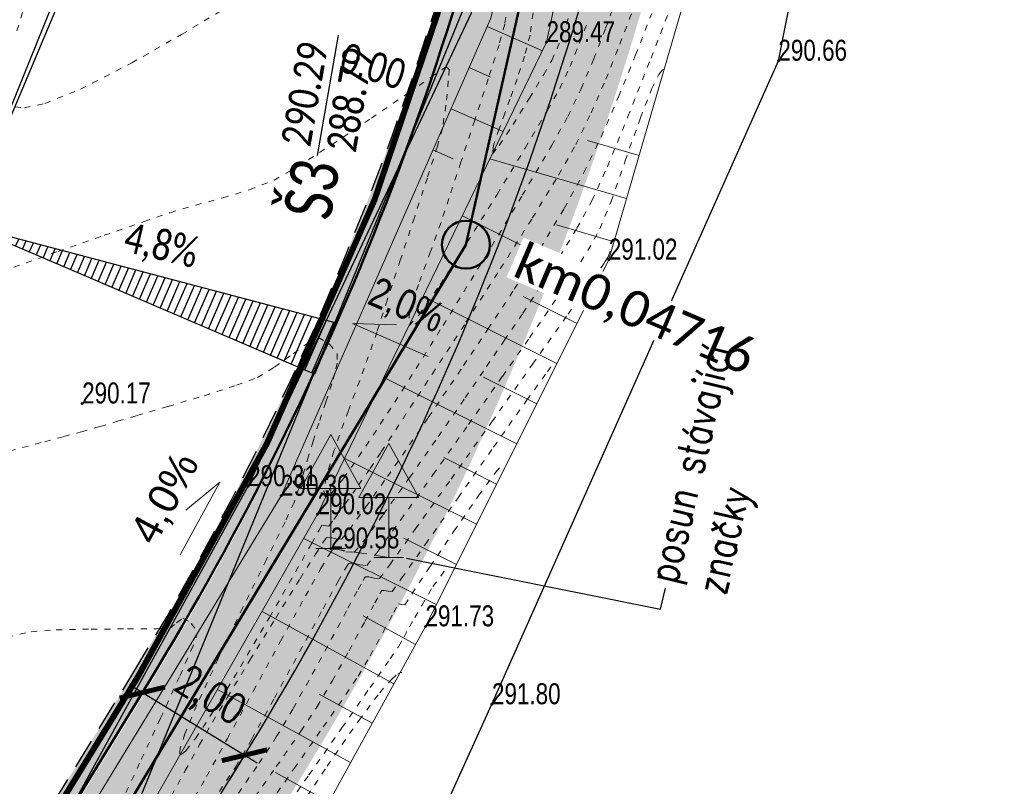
# Model space of a CAD drawing. Header units: feet. Extents: x -783217 to -782936, y -1044805 to -1043930.
# Tile 55 of 81: x -783008 to -782992, y -1044396 to -1044383. Entities that reach past the tile are written whole.
import ezdxf
from ezdxf import colors
from ezdxf.entities.mleader import LeaderData, LeaderLine
from ezdxf.math import Vec2, Vec3

# ---------------------------------------------------------------- set-up
doc = ezdxf.new("R2010")
doc.units = ezdxf.units.FT
doc.header["$MEASUREMENT"] = 0
for name, pattern in [('ACAD_ISO07W100', [3, 0, -3]), ('V1a', [1, 1, 0]), ('ČÁRKOVANÁ', [0.75, 0.5, -0.25])]:
    doc.linetypes.add(name, pattern=pattern)
doc.layers.get('Defpoints').update_dxf_attribs({"lineweight": 9})
for name, color, linetype, lineweight in [('_DZ vodorovné', 5, 'Continuous', 15), ('BOURÁNÍ', 1, 'Continuous', 50), ('Dopravní zařízen', 7, 'Continuous', 13), ('K_silniční obrubník', 1, 'Continuous', 50), ('K_záhon. obr.', 202, 'Continuous', 30), ('KAN-návrh', 16, 'KANVBRDO', 50), ('KAN-popis', 14, 'Continuous', 30), ('KAN-UV', 16, 'Continuous', 30), ('KN_hranice pozemků', 140, 'Continuous', 30), ('popis kan', 1, 'Continuous', 25), ('Vrstevnice', 250, 'ACAD_ISO07W100', 15), ('Vrstva 51', 7, 'Continuous', 0), ('Z_svahování', 36, 'Continuous', 9), ('Z_VÝŠKY', 7, 'Continuous', 9), ('Z_VÝŠKY NETISK', 252, 'Continuous', 9), ('ŠRAFY', 9, 'Continuous', 9)]:
    doc.layers.add(name, color=color, linetype=linetype, lineweight=lineweight)
doc.layers.add('A-sklony', color=7, linetype='Continuous', true_color=0xfa052e)
for name, color, linetype in [('A_kóty směrová', 1, 'Continuous'), ('A_výšky a sklony', 1, 'Continuous'), ('K-HRANA KOMUNIKACE', 1, 'Continuous'), ('nové sklony', 1, 'Continuous'), ('S-Popis', 1, 'Continuous'), ('Z_hrany ploch', 7, 'Continuous'), ('Z_oploceni', 3, 'PLOTDRTL')]:
    doc.layers.add(name, color=color, linetype=linetype)
doc.layers.add('SRF_CHODNÍKY', color=7, linetype='Continuous', lineweight=25, true_color=0xf5f089)
doc.layers.add('šrafy zeleň', color=7, linetype='Continuous', lineweight=13, true_color=0xdaf1b1)
doc.styles.add('calibri', font='calibri.ttf')
doc.styles.add('Legend', font='calibri.ttf')
doc.styles.add('ROMANS', font='romans.shx', dxfattribs={"width": 0.8})
doc.styles.add('Style-cs_Working', font='cs_Working.shx')
doc.styles.add('znacky', font='arial.ttf')
doc.linetypes.add('KANVBRDO', pattern='A,7,-6.5,[6,civil.shx,S=1,R=0,X=0,Y=0],-6.5', length=20)
doc.linetypes.add('PLOTDRTL', pattern='A,5,[95,civil.shx,S=1,R=0,X=0,Y=0],5', length=10)
doc.dimstyles.new('situ 250', dxfattribs={"dimscale": 0.25, "dimtxt": 2, "dimasz": 2.2, "dimexe": 2, "dimexo": 2, "dimgap": 0.8, "dimtad": 1, "dimrnd": 0.05, "dimzin": 3, "dimtxsty": 'ROMANS', "dimblk": 'ARCHTICK', "dimcen": 0.09, "dimdle": 1, "dimadec": 1, "dimazin": 3, "dimtfac": 1, "dimtofl": 0, "dimtmove": 0, "dimatfit": 2, "dimldrblk": 'TerminatorOpen_0.5', "dimfxl": 4, "dimfxlon": 1, "dimfrac": 2, "dimtzin": 3, "dimarcsym": 0})

# ---------------------------------------------------------------- blocks, each defined once
blk = doc.blocks.new('5.270')
at = {"layer": 'Dopravní zařízen', "linetype": 'Continuous'}
for p, q in [((0, 3.8), (-1, 2)), ((0, 3.8), (1, 2)), ((1, 2), (-1, 2)), ((0, 2), (0, 0)), ((-0.5, 0), (0.5, 0))]:
    blk.add_line(p, q, dxfattribs=at)
blk = doc.blocks.new('DZ POSUN')
at = {"layer": 'BOURÁNÍ', "color": 1, "linetype": 'Continuous', "lineweight": 15}
for p, q in [((0, 1.9), (-0.5, 1)), ((0, 1.9), (0.5, 1)), ((0.5, 1), (-0.5, 1)), ((0, 1), (0, 0)), ((-0.25, 0), (0.25, 0))]:
    blk.add_line(p, q, dxfattribs=at)
blk = doc.blocks.new('_ArchTick')
at = {"color": 0, "linetype": 'ByBlock', "const_width": 0.15}
blk.add_lwpolyline([(-0.5, -0.5), (0.5, 0.5)], dxfattribs=at)
blk = doc.blocks.new('*D89')
at = {"layer": 'A_kóty směrová', "color": 0, "linetype": 'Continuous', "lineweight": -2, "ltscale": 0.5, "transparency": 16777216}
for p, q in [((-783004.418, -1044395.592), (-783006.55, -1044394.285)), ((-783006.337, -1044394.416), (-783006.598, -1044394.842)), ((-783004.631, -1044395.461), (-783004.893, -1044395.887))]:
    blk.add_line(p, q, dxfattribs=at)
at = {"layer": 'Defpoints', "color": 0, "linetype": 'Continuous', "ltscale": 0.5, "transparency": 16777216}
for p in [(-783006.239, -1044394.256), (-783006.337, -1044394.416), (-783004.533, -1044395.301)]:
    blk.add_point(p, dxfattribs=at)
at = {"layer": 'A_kóty směrová', "color": 0, "linetype": 'Continuous', "lineweight": -2, "ltscale": 0.5, "transparency": 16777216, "xscale": 0.55, "yscale": 0.55, "zscale": 0.55}
for p, rotation in [((-783006.337, -1044394.416), 148.497249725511), ((-783004.631, -1044395.461), 328.4972497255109)]:
    blk.add_blockref('_ArchTick', p, dxfattribs=dict(at, rotation=rotation))
at = {"layer": 'A_kóty směrová', "color": 0, "linetype": 'Continuous', "ltscale": 0.5, "transparency": 16777216, "insert": (-783005.224, -1044394.514), "char_height": 0.5, "attachment_point": 5, "rotation": 328.4972, "style": 'ROMANS'}
blk.add_mtext('2,00', dxfattribs=at)
blk = doc.blocks.new('TerminatorOpen_0.5')
at = {"color": 0, "linetype": 'ByBlock', "lineweight": -2}
for q in [(-1, 0.25), (-1, 0), (-1, -0.25)]:
    blk.add_line((0, 0), q, dxfattribs=at)
blk = doc.blocks.new('SKLON CH')
at = {"layer": 'A_výšky a sklony', "lineweight": 15, "ltscale": 0.1}
blk.add_lwpolyline([(0.437, -0.148), (-0.872, 0.295), (-0.135, 0.336)], dxfattribs=at)
at = {"layer": 'A_výšky a sklony', "style": 'znacky', "width": 0.8}
blk.add_text('2,0%%%', height=0.5, rotation=341.7285, dxfattribs=at).set_placement((-0.674, 0.649))

msp = doc.modelspace()

# ---------------------------------------------------------------- hatches: boundary and pattern name
at = {"layer": 'A-sklony'}
h = msp.add_hatch(dxfattribs=at)
h.set_pattern_fill('ANSI31', angle=381.4707)
h.set_pattern_definition([(66.470710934, (-677849.95113, 253441.13038), (-0.114607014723, 0.049902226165), [])])
h.paths.add_polyline_path([(-783003.463, -1044389.099), (-783009.286, -1044386.611), (-783003.102, -1044388.245), (-783003.463, -1044389.099)])
at = {"layer": 'SRF_CHODNÍKY', "linetype": 'Continuous', "ltscale": 0.5}
h = msp.add_hatch(color=256, dxfattribs=at)
h.dxf.hatch_style = 1
edge = h.paths.add_edge_path()
edge.add_line((-782994.638, -1044333.792), (-782995.834, -1044333.467))
edge.add_line((-782995.834, -1044333.467), (-782996.18, -1044334.75))
edge.add_line((-782996.18, -1044334.75), (-782996.866, -1044359.035))
edge.add_arc((-783061.221, -1044357.27), 64.379, 355.22438, 358.42907, ccw=False)
edge.add_line((-782997.066, -1044362.63), (-782996.671, -1044362.674))
edge.add_line((-782996.671, -1044362.674), (-782996.724, -1044363.171))
edge.add_line((-782996.724, -1044363.171), (-782995.134, -1044363.349))
edge.add_arc((-783054.986, -1044357.465), 60.14, 354.3847, 358.45265)
edge.add_line((-782994.867, -1044359.089), (-782994.482, -1044340.79))
edge.add_line((-782994.482, -1044340.79), (-782994.638, -1044333.792))
edge = h.paths.add_edge_path()
edge.add_line((-783014.006, -1044410.828), (-783015.484, -1044409.412))
edge.add_line((-783015.484, -1044409.412), (-783025.648, -1044425.995))
edge.add_arc((-782940.386, -1044478.249), 100, 148.49725, 156.66307)
edge.add_line((-783032.205, -1044438.636), (-783038.144, -1044452.401))
edge.add_arc((-782946.325, -1044492.015), 100, 156.66307, 159.96971)
edge.add_line((-783040.276, -1044457.763), (-783040.688, -1044458.892))
edge.add_line((-783040.688, -1044458.892), (-783038.817, -1044459.598))
edge.add_line((-783038.817, -1044459.598), (-783038.397, -1044458.448))
edge.add_arc((-782946.325, -1044492.015), 98, 156.66307, 159.96971, ccw=False)
edge.add_line((-783036.308, -1044453.194), (-783030.369, -1044439.428))
edge.add_arc((-782940.386, -1044478.249), 98, 148.49725, 156.66307, ccw=False)
edge.add_line((-783023.943, -1044427.041), (-783014.006, -1044410.828))
edge = h.paths.add_edge_path()
edge.add_arc((-783048.907, -1044368.26), 50, 328.4972, 348.9765)
edge.add_line((-782999.83, -1044377.821), (-782998.203, -1044369.536))
edge.add_line((-782998.203, -1044369.536), (-782997.811, -1044369.612))
edge.add_line((-782997.811, -1044369.612), (-782997.715, -1044369.121))
edge.add_line((-782997.715, -1044369.121), (-782996.156, -1044369.425))
edge.add_line((-782996.156, -1044369.425), (-782997.866, -1044378.203))
edge.add_arc((-783048.907, -1044368.26), 52, 328.4972, 348.9765, ccw=False)
edge.add_line((-783004.571, -1044395.433), (-783014.006, -1044410.828))
edge.add_line((-783014.006, -1044410.828), (-783015.484, -1044409.412))
edge.add_line((-783015.484, -1044409.412), (-783006.276, -1044394.387))
at = {"layer": 'ŠRAFY', "linetype": 'Continuous', "ltscale": 0.5}
h = msp.add_hatch(color=256, dxfattribs=at)
h.dxf.hatch_style = 1
h.paths.add_polyline_path([(-782996.18, -1044334.75), (-782996.48, -1044334.742), (-782997.003, -1044354.236), (-782996.703, -1044354.241)])
h.paths.add_polyline_path([(-782996.829, -1044358.903), (-782996.703, -1044354.241), (-782997.003, -1044354.236), (-782997.129, -1044358.895, -0.04141), (-782998.028, -1044367.064), (-783000.086, -1044377.632, -0.0224), (-783001.132, -1044381.958), (-783000.872, -1044382.139, 0.022906), (-782999.792, -1044377.689), (-782997.733, -1044367.122, 0.04141)])
h.paths.add_polyline_path([(-783006.239, -1044394.256, 0.066553), (-783000.872, -1044382.139), (-783001.132, -1044381.958, -0.067062), (-783006.494, -1044394.099), (-783020.973, -1044417.724), (-783020.718, -1044417.881)])
h.paths.add_polyline_path([(-783025.61, -1044425.864), (-783020.718, -1044417.881), (-783020.973, -1044417.724), (-783025.866, -1044425.707, 0.035645), (-783032.443, -1044438.385), (-783038.382, -1044452.151, 0.014429), (-783040.52, -1044457.529), (-783040.931, -1044458.654), (-783040.65, -1044458.76), (-783040.239, -1044457.632, -0.014429), (-783038.107, -1044452.27), (-783032.168, -1044438.504, -0.035645)])
h.paths.add_polyline_path([(-783047.677, -1044478.144, -0.006821), (-783046.778, -1044475.568), (-783040.65, -1044458.76), (-783040.931, -1044458.654), (-783047.06, -1044475.465, 0.006821), (-783047.962, -1044478.049), (-783055.482, -1044500.567, 0.080752), (-783055.6, -1044501.295), (-783055.6, -1044501.62), (-783055.3, -1044501.62), (-783055.3, -1044501.295, -0.080752), (-783055.197, -1044500.662)])
at = {"layer": 'šrafy zeleň', "linetype": 'Continuous', "ltscale": 0.5}
h = msp.add_hatch(color=256, dxfattribs=at)
h.dxf.hatch_style = 1
edge = h.paths.add_edge_path()
edge.add_line((-782996.847, -1044378.263), (-782994.789, -1044367.695))
edge.add_arc((-783046.811, -1044357.561), 53, 348.9765, 358.4659)
edge.add_line((-782993.83, -1044358.98), (-782993.713, -1044352.874))
edge.add_line((-782993.713, -1044352.874), (-782993.86, -1044345.26))
edge.add_line((-782993.86, -1044345.26), (-782993.9, -1044339.61))
edge.add_line((-782993.9, -1044339.61), (-782994.02, -1044336.05))
edge.add_line((-782994.02, -1044336.05), (-782993.72, -1044335.88))
edge.add_line((-782993.72, -1044335.88), (-782994.27, -1044334.19))
edge.add_line((-782994.27, -1044334.19), (-782994.35, -1044333.87))
edge.add_line((-782994.35, -1044333.87), (-782994.182, -1044340.783))
edge.add_line((-782994.182, -1044340.783), (-782994.482, -1044340.79))
edge.add_line((-782994.482, -1044340.79), (-782994.829, -1044358.957))
edge.add_arc((-783046.811, -1044357.561), 52, 348.9765, 358.4617, ccw=False)
edge.add_line((-782995.77, -1044367.504), (-782997.829, -1044378.072))
edge.add_arc((-783048.869, -1044368.129), 52, 328.4972, 348.9765, ccw=False)
edge.add_line((-783004.533, -1044395.301), (-783016.689, -1044415.136))
edge.add_line((-783016.689, -1044415.136), (-783015.838, -1044415.661))
edge.add_line((-783015.838, -1044415.661), (-783003.681, -1044395.824))
edge.add_arc((-783048.869, -1044368.129), 53, 328.4972, 348.9765)
edge = h.paths.add_edge_path()
edge.add_line((-783015.838, -1044415.661), (-783016.689, -1044415.136))
edge.add_line((-783016.689, -1044415.136), (-783023.905, -1044426.909))
edge.add_arc((-782940.349, -1044478.118), 98, 148.49725, 156.66307)
edge.add_line((-783030.331, -1044439.296), (-783036.27, -1044453.062))
edge.add_arc((-782946.287, -1044491.883), 98, 156.66307, 159.96971)
edge.add_line((-783038.36, -1044458.317), (-783039.449, -1044461.304))
edge.add_line((-783039.449, -1044461.304), (-783038.501, -1044461.625))
edge.add_line((-783038.501, -1044461.625), (-783037.42, -1044458.659))
edge.add_arc((-782946.287, -1044491.883), 97, 156.66307, 159.96971, ccw=False)
edge.add_line((-783035.352, -1044453.458), (-783029.413, -1044439.693))
edge.add_arc((-782940.349, -1044478.118), 97, 148.49725, 156.66307, ccw=False)
edge.add_line((-783023.052, -1044427.432), (-783015.838, -1044415.661))
edge = h.paths.add_edge_path()
edge.add_line((-783052.76, -1044499.679), (-783051.812, -1044499.996))
edge.add_line((-783051.812, -1044499.996), (-783044.832, -1044479.094))
edge.add_arc((-782952.827, -1044509.82), 97, 159.96971, 161.53299, ccw=False)
edge.add_line((-783043.959, -1044476.596), (-783038.501, -1044461.625))
edge.add_line((-783038.501, -1044461.625), (-783039.449, -1044461.304))
edge.add_line((-783039.449, -1044461.304), (-783044.899, -1044476.253))
edge.add_arc((-782952.827, -1044509.82), 98, 159.96971, 161.53299)
edge.add_line((-783045.78, -1044478.778), (-783052.76, -1044499.679))

# ---------------------------------------------------------------- linework, layer by layer
at = {"layer": '_DZ vodorovné', "linetype": 'V1a', "const_width": 0.1}
msp.add_lwpolyline([(-783055.387, -1044500.598), (-783047.867, -1044478.081, -0.006821), (-783046.966, -1044475.5), (-783040.427, -1044457.563, -0.014429), (-783038.29, -1044452.191), (-783032.351, -1044438.425, -0.035645), (-783025.781, -1044425.759), (-783006.409, -1044394.151, 0.089596), (-782999.988, -1044377.651), (-782997.929, -1044367.083, 0.04141), (-782997.029, -1044358.898), (-782996.38, -1044334.745)], format="xyb", dxfattribs=at)
at = {"layer": 'A-sklony', "color": 7}
msp.add_lwpolyline([(-783003.463, -1044389.099), (-783009.286, -1044386.611), (-783003.102, -1044388.245), (-783003.463, -1044389.099)], close=True, dxfattribs=at)
at = {"layer": 'BOURÁNÍ', "color": 1, "linetype": 'ČÁRKOVANÁ', "lineweight": 13, "ltscale": 0.5}
msp.add_lwpolyline([(-783002.22, -1044392.159), (-783003.19, -1044392.01)], dxfattribs=at)
at = {"layer": 'K-HRANA KOMUNIKACE', "linetype": 'ČÁRKOVANÁ'}
msp.add_lwpolyline([(-783055.6, -1044501.62), (-783055.6, -1044501.295, -0.080752), (-783055.482, -1044500.567), (-783047.962, -1044478.049, -0.006821), (-783047.06, -1044475.465), (-783040.52, -1044457.529, -0.014429), (-783038.382, -1044452.151), (-783032.443, -1044438.385, -0.035645), (-783025.866, -1044425.707), (-783006.494, -1044394.099, 0.089596), (-783000.086, -1044377.632), (-782998.028, -1044367.064, 0.04141), (-782997.129, -1044358.895), (-782996.48, -1044334.742)], format="xyb", dxfattribs=at)
at = {"layer": 'K_silniční obrubník', "linetype": 'Continuous', "ltscale": 0.5}
msp.add_lwpolyline([(-783055.3, -1044501.62), (-783055.3, -1044501.295, -0.080752), (-783055.197, -1044500.662), (-783047.677, -1044478.144, -0.006821), (-783046.778, -1044475.568), (-783040.239, -1044457.632, -0.014429), (-783038.107, -1044452.27), (-783032.168, -1044438.504, -0.035645), (-783025.61, -1044425.864), (-783006.239, -1044394.256, 0.089596), (-782999.792, -1044377.689), (-782997.733, -1044367.122, 0.04141), (-782996.829, -1044358.903), (-782996.18, -1044334.75)], format="xyb", dxfattribs=at)
at = {"layer": 'K_záhon. obr.'}
msp.add_lwpolyline([(-783053.225, -1044502.21), (-783053.283, -1044501.499, -0.101372), (-783053.235, -1044501.101), (-783045.78, -1044478.778, -0.006821), (-783044.899, -1044476.253), (-783038.36, -1044458.317, -0.014429), (-783036.27, -1044453.062), (-783030.331, -1044439.296, -0.035645), (-783023.905, -1044426.909), (-783004.533, -1044395.301, 0.089596), (-782997.829, -1044378.072), (-782995.77, -1044367.504, 0.04141), (-782994.829, -1044358.957), (-782994.482, -1044340.79)], format="xyb", dxfattribs=at)
at = {"layer": 'KAN-návrh', "ltscale": 0.2}
msp.add_lwpolyline([(-783053.883, -1044500.802), (-783037.561, -1044453.541), (-783026.77, -1044429.749), (-783000.935, -1044386.94), (-782995.835, -1044364.333), (-782995.477, -1044340.351)], dxfattribs=at)
at = {"layer": 'KAN-UV', "lineweight": 50, "ltscale": 0.15}
msp.add_circle((-783000.935, -1044386.94), 0.4, dxfattribs=at)
at = {"layer": 'KN_hranice pozemků', "linetype": 'Continuous'}
msp.add_line((-783005.21, -1044376.91), (-783011.27, -1044391.29), dxfattribs=at)
at = {"layer": 'nové sklony', "lineweight": 15, "ltscale": 0.1}
msp.add_lwpolyline([(-783005.706, -1044392.116), (-783005.041, -1044390.905), (-783005.612, -1044391.373)], dxfattribs=at)
at = {"layer": 'S-Popis'}
msp.add_lwpolyline([(-783003.414, -1044385.451), (-783003.061, -1044383.445)], dxfattribs=at)
at = {"layer": 'Vrstevnice', "ltscale": 0.04}
for points, elevation in [([(-783008.136, -1044382.436), (-783008.433, -1044383.387)], 289.8), ([(-783008.482, -1044387.314), (-783007.743, -1044387.054), (-783006.972, -1044386.784), (-783006.304, -1044386.553), (-783005.872, -1044386.406), (-783005.446, -1044386.28), (-783004.993, -1044386.158), (-783004.545, -1044386.024), (-783004.136, -1044385.863), (-783003.748, -1044385.64), (-783003.168, -1044385.267), (-783002.513, -1044384.828), (-783001.899, -1044384.41), (-783001.518, -1044384.146), (-783001.334, -1044384.019), (-783001.274, -1044383.978), (-783001.266, -1044383.973), (-783001.26, -1044383.977), (-783001.232, -1044384.001), (-783001.214, -1044384.018), (-783001.229, -1044384.208), (-783001.269, -1044384.613), (-783001.328, -1044384.999), (-783001.412, -1044385.295), (-783001.579, -1044385.822), (-783001.796, -1044386.487), (-783002.03, -1044387.2), (-783002.249, -1044387.866), (-783002.419, -1044388.394), (-783002.631, -1044389), (-783002.896, -1044389.707), (-783003.14, -1044390.387), (-783003.27, -1044390.825), (-783003.306, -1044391.049), (-783003.292, -1044391.134), (-783003.271, -1044391.153), (-783003.249, -1044391.15), (-783003.172, -1044391.082), (-783002.979, -1044390.841), (-783002.605, -1044390.305), (-783002.001, -1044389.379), (-783001.315, -1044388.288), (-783000.621, -1044387.158), (-782999.994, -1044386.116), (-782999.507, -1044385.288), (-782999.234, -1044384.801), (-782999.013, -1044384.338), (-782998.803, -1044383.841), (-782998.603, -1044383.328), (-782998.415, -1044382.819)], 290), ([(-783005.464, -1044396.166), (-783005.264, -1044395.816), (-783004.916, -1044395.183), (-783004.482, -1044394.389), (-783004.027, -1044393.555), (-783003.613, -1044392.803), (-783003.354, -1044392.342), (-783003.224, -1044392.12), (-783003.174, -1044392.045), (-783003.163, -1044392.033), (-783003.134, -1044392.024), (-783003.064, -1044392.03), (-783002.942, -1044392.064), (-783002.799, -1044392.074), (-783002.644, -1044391.89), (-783002.314, -1044391.441), (-783001.875, -1044390.827), (-783001.397, -1044390.145), (-783000.946, -1044389.495), (-783000.591, -1044388.975), (-783000.295, -1044388.539), (-782999.985, -1044388.082), (-782999.672, -1044387.612), (-782999.368, -1044387.138), (-782999.084, -1044386.666), (-782998.832, -1044386.206), (-782998.575, -1044385.64), (-782998.231, -1044384.803), (-782997.846, -1044383.825), (-782997.464, -1044382.837)], 290.6), ([(-783000.238, -1044382.925), (-783000.288, -1044383.26), (-783000.383, -1044383.604), (-783000.562, -1044384.174), (-783000.787, -1044384.862), (-783001.019, -1044385.562), (-783001.22, -1044386.167), (-783001.351, -1044386.57), (-783001.524, -1044387.055), (-783001.729, -1044387.606), (-783001.878, -1044388.069), (-783001.882, -1044388.288), (-783001.714, -1044388.112), (-783001.367, -1044387.61), (-783000.912, -1044386.9), (-783000.415, -1044386.1), (-782999.946, -1044385.327), (-782999.575, -1044384.699), (-782999.369, -1044384.333), (-782999.198, -1044383.969), (-782999.037, -1044383.575), (-782998.887, -1044383.177)], 289.8), ([(-783008.547, -1044390.382), (-783007.964, -1044390.228), (-783007.646, -1044390.143), (-783007.35, -1044390.061), (-783007.041, -1044389.973), (-783006.746, -1044389.886), (-783006.43, -1044389.793), (-783005.903, -1044389.64), (-783005.303, -1044389.46), (-783004.762, -1044389.287), (-783004.416, -1044389.158), (-783004.128, -1044388.984), (-783003.818, -1044388.76), (-783003.552, -1044388.566), (-783003.398, -1044388.487), (-783003.215, -1044388.595), (-783003.085, -1044388.759), (-783003.084, -1044388.917), (-783003.123, -1044389.086), (-783003.174, -1044389.26), (-783003.275, -1044389.57), (-783003.39, -1044389.921), (-783003.486, -1044390.218), (-783003.561, -1044390.468), (-783003.638, -1044390.732), (-783003.717, -1044390.995), (-783003.802, -1044391.241), (-783003.954, -1044391.566), (-783004.263, -1044392.192), (-783004.658, -1044392.994), (-783005.069, -1044393.845), (-783005.426, -1044394.621), (-783005.626, -1044395.102), (-783005.703, -1044395.341), (-783005.711, -1044395.426), (-783005.7, -1044395.443), (-783005.679, -1044395.442), (-783005.61, -1044395.385), (-783005.45, -1044395.181), (-783005.151, -1044394.731), (-783004.695, -1044393.983), (-783004.213, -1044393.16), (-783003.779, -1044392.4), (-783003.513, -1044391.931), (-783003.387, -1044391.706), (-783003.345, -1044391.633), (-783003.339, -1044391.623), (-783003.334, -1044391.623), (-783003.311, -1044391.625), (-783003.264, -1044391.633), (-783003.221, -1044391.637), (-783003.138, -1044391.527), (-783002.951, -1044391.268), (-783002.727, -1044390.953), (-783002.535, -1044390.675), (-783002.35, -1044390.397), (-783001.985, -1044389.844), (-783001.495, -1044389.097), (-783000.935, -1044388.236), (-783000.361, -1044387.343), (-782999.827, -1044386.497), (-782999.388, -1044385.779), (-782999.1, -1044385.27), (-782998.846, -1044384.742), (-782998.601, -1044384.179), (-782998.366, -1044383.594), (-782998.142, -1044383.005)], 290.2), ([(-783008.461, -1044384.639), (-783008.303, -1044384.655), (-783007.962, -1044384.582), (-783007.367, -1044384.343), (-783006.513, -1044383.906), (-783005.681, -1044383.431), (-783005.032, -1044383.042)], 289.8), ([(-783005.851, -1044396.14), (-783005.62, -1044395.718), (-783005.379, -1044395.284), (-783005.164, -1044394.907), (-783004.916, -1044394.493), (-783004.54, -1044393.873), (-783004.11, -1044393.172), (-783003.704, -1044392.515), (-783003.446, -1044392.104), (-783003.316, -1044391.904), (-783003.27, -1044391.837), (-783003.261, -1044391.827), (-783003.244, -1044391.823), (-783003.195, -1044391.827), (-783003.105, -1044391.848), (-783003.01, -1044391.856), (-783002.883, -1044391.698), (-783002.605, -1044391.317), (-783002.246, -1044390.811), (-783001.875, -1044390.281), (-783001.563, -1044389.825), (-783001.318, -1044389.464), (-783000.975, -1044388.958), (-783000.567, -1044388.351), (-783000.129, -1044387.684), (-782999.694, -1044386.998), (-782999.295, -1044386.335), (-782998.966, -1044385.738), (-782998.678, -1044385.14), (-782998.388, -1044384.473), (-782998.103, -1044383.774), (-782997.835, -1044383.081)], 290.4), ([(-782999.815, -1044383.073), (-782999.865, -1044383.442), (-782999.957, -1044383.791), (-783000.081, -1044384.17), (-783000.202, -1044384.512), (-783000.284, -1044384.746), (-783000.379, -1044385.009), (-783000.476, -1044385.283), (-783000.493, -1044385.423), (-783000.379, -1044385.287), (-783000.149, -1044384.936), (-782999.876, -1044384.497), (-782999.636, -1044384.098), (-782999.503, -1044383.864), (-782999.414, -1044383.67), (-782999.332, -1044383.461), (-782999.259, -1044383.259), (-782999.19, -1044383.049)], 289.6), ([(-783005.05, -1044396.068), (-783004.782, -1044395.66), (-783004.51, -1044395.193), (-783004.131, -1044394.507), (-783003.711, -1044393.737), (-783003.32, -1044393.016), (-783003.071, -1044392.565), (-783002.945, -1044392.345), (-783002.898, -1044392.271), (-783002.888, -1044392.259), (-783002.866, -1044392.253), (-783002.808, -1044392.258), (-783002.705, -1044392.284), (-783002.589, -1044392.293), (-783002.419, -1044392.076), (-783002.023, -1044391.531), (-783001.486, -1044390.78), (-783000.892, -1044389.942), (-783000.327, -1044389.14), (-782999.874, -1044388.494), (-782999.619, -1044388.125), (-782999.384, -1044387.778), (-782999.138, -1044387.411), (-782998.902, -1044387.039), (-782998.698, -1044386.675), (-782998.513, -1044386.218), (-782998.276, -1044385.538), (-782998.023, -1044384.821), (-782997.836, -1044384.343), (-782997.716, -1044384.102), (-782997.651, -1044384.021), (-782997.624, -1044384.008), (-782997.62, -1044384.008)], 290.8), ([(-783004.732, -1044396.095), (-783004.389, -1044395.598), (-783004.1, -1044395.155), (-783003.818, -1044394.679), (-783003.499, -1044394.11), (-783003.182, -1044393.526), (-783002.904, -1044393.007), (-783002.734, -1044392.693), (-783002.65, -1044392.543), (-783002.62, -1044392.493), (-783002.613, -1044392.485), (-783002.598, -1044392.481), (-783002.553, -1044392.485), (-783002.468, -1044392.504), (-783002.378, -1044392.512), (-783002.207, -1044392.282), (-783001.78, -1044391.688), (-783001.183, -1044390.852), (-783000.502, -1044389.894), (-782999.823, -1044388.935), (-782999.23, -1044388.099), (-782998.809, -1044387.505), (-782998.647, -1044387.275), (-782998.604, -1044387.21), (-782998.563, -1044387.143), (-782998.521, -1044387.034)], 291), ([(-783004.582, -1044396.335), (-783004.1, -1044395.651), (-783003.69, -1044395.06), (-783003.418, -1044394.65), (-783003.167, -1044394.225), (-783002.886, -1044393.718), (-783002.622, -1044393.23), (-783002.455, -1044392.92), (-783002.373, -1044392.769), (-783002.344, -1044392.718), (-783002.338, -1044392.711), (-783002.329, -1044392.709), (-783002.297, -1044392.712), (-783002.231, -1044392.725), (-783002.168, -1044392.73), (-783002.008, -1044392.508), (-783001.61, -1044391.939), (-783001.066, -1044391.163), (-783000.473, -1044390.317), (-782999.922, -1044389.54), (-782999.576, -1044389.06), (-782999.468, -1044388.916)], 291.2), ([(-783004.339, -1044396.448), (-783003.802, -1044395.684), (-783003.315, -1044394.989), (-783002.939, -1044394.447), (-783002.736, -1044394.144), (-783002.536, -1044393.803), (-783002.317, -1044393.406), (-783002.14, -1044393.076), (-783002.063, -1044392.937), (-783002.011, -1044392.943), (-783001.957, -1044392.949), (-783001.836, -1044392.767), (-783001.534, -1044392.313), (-783001.135, -1044391.723), (-783000.723, -1044391.128), (-783000.439, -1044390.74), (-783000.359, -1044390.643)], 291.4), ([(-783004.132, -1044396.612), (-783003.555, -1044395.79), (-783003.005, -1044395.004), (-783002.535, -1044394.332), (-783002.2, -1044393.852), (-783002.053, -1044393.639), (-783001.965, -1044393.483), (-783001.878, -1044393.317), (-783001.789, -1044393.163), (-783001.673, -1044392.96), (-783001.487, -1044392.647), (-783001.267, -1044392.349)], 291.6), ([(-783008.596, -1044393.49), (-783008.189, -1044393.4), (-783007.772, -1044393.369), (-783007.189, -1044393.356), (-783006.582, -1044393.353), (-783006.097, -1044393.352), (-783005.877, -1044393.344), (-783005.764, -1044393.249), (-783005.658, -1044393.173), (-783005.518, -1044393.26), (-783005.408, -1044393.409), (-783005.49, -1044393.636), (-783005.716, -1044394.152), (-783006.032, -1044394.844), (-783006.381, -1044395.594), (-783006.707, -1044396.287)], 290.4), ([(-783003.829, -1044396.512), (-783003.252, -1044395.643), (-783002.724, -1044394.882), (-783002.374, -1044394.419), (-783002.173, -1044394.19), (-783002.075, -1044394.107), (-783002.038, -1044394.088), (-783002.007, -1044394.081)], 291.8)]:
    msp.add_lwpolyline(points, dxfattribs=dict(at, elevation=elevation))
at = {"layer": 'Vrstva 51', "color": 7, "linetype": 'Continuous', "lineweight": 53}
for p in [(-782999.59, -1044383.56), (-782995.72, -1044383.87), (-782998.55, -1044387.19), (-783007.34, -1044389.59), (-783004.57, -1044390.97), (-783004.02, -1044391.13), (-783003.41, -1044391.44), (-783003.19, -1044392.01), (-783001.61, -1044393.31), (-783000.5, -1044394.61)]:
    msp.add_point(p, dxfattribs=at)
at = {"layer": 'Z_hrany ploch', "linetype": 'Continuous', "flags": 128}
for points in [[(-783021.92, -1044402.05), (-783014.87, -1044390.97), (-783011.12, -1044389.6), (-783010.02, -1044388.33), (-783006.75, -1044380.24), (-783003.76, -1044369.52), (-783002.74, -1044360.04), (-783002.56, -1044345.45), (-783002.38, -1044335.36), (-783002.61, -1044325.54), (-783002.68, -1044313.86)], [(-783007.62, -1044396.51), (-783004.57, -1044390.97), (-783000.84, -1044383.07), (-782997.96, -1044370.53), (-782996.94, -1044363.05), (-782996.93, -1044360.72), (-782996.6, -1044345.01), (-782996.5, -1044340.39), (-782996.44, -1044338.64), (-782996.18, -1044334.75), (-782993.57, -1044325.13), (-782993.61, -1044314.73)]]:
    msp.add_lwpolyline(points, dxfattribs=at)
at = {"layer": 'Z_oploceni', "ltscale": 0.5, "flags": 128}
msp.add_lwpolyline([(-783018.54, -1044433.67), (-783012.79, -1044421.73), (-783006.66, -1044408.27), (-783002.93, -1044399.96), (-783000.5, -1044394.61), (-782995.72, -1044383.87), (-782994.52, -1044377.84), (-782993.5, -1044372.11), (-782993.39, -1044370.52), (-782993.44, -1044369.01), (-782993.63, -1044363.14), (-782993.55, -1044361.31), (-782993.86, -1044345.26), (-782993.9, -1044339.61), (-782994.02, -1044336.05), (-782993.72, -1044335.88), (-782994.27, -1044334.19), (-782994.35, -1044333.87), (-782991.95, -1044325.41), (-782992.17, -1044314.65), (-782992.39, -1044305.62), (-782992.43, -1044301.79)], dxfattribs=at)
at = {"layer": 'Z_svahování', "linetype": 'Continuous', "flags": 128}
for points in [[(-783054.83, -1044500.56), (-783051.56, -1044490.84), (-783048.59, -1044481.73), (-783045.14, -1044472.23), (-783041.91, -1044463.2), (-783038.89, -1044455.14), (-783033.42, -1044441.34), (-783028.97, -1044432.22), (-783020.57, -1044417.59), (-783013.86, -1044407.19), (-783007.35, -1044396.6), (-783004.02, -1044391.13), (-783000.52, -1044383.16), (-782997.5, -1044370.71), (-782996.52, -1044370.41), (-782995.26, -1044370.6), (-782993.39, -1044370.52)], [(-782995.26, -1044370.6), (-782995.53, -1044373.99), (-782996.74, -1044380.97), (-782998.55, -1044387.19), (-783001.61, -1044393.31), (-783004.91, -1044399.31), (-783008.26, -1044405.21), (-783009.79, -1044408.02), (-783013.08, -1044413.62), (-783015.46, -1044418.18), (-783014.55, -1044420.07), (-783014.61, -1044422.06), (-783016.39, -1044423.29)], [(-783053.85, -1044500.81), (-783050.47, -1044491.31), (-783047.59, -1044482.12), (-783044.19, -1044472.46), (-783040.94, -1044463.68), (-783038.06, -1044455.36), (-783032.08, -1044441.72), (-783027.98, -1044432.65), (-783019.47, -1044418.18), (-783013.34, -1044407.57), (-783006.59, -1044397), (-783003.41, -1044391.44), (-782999.59, -1044383.56), (-782996.82, -1044370.75)], [(-783000.58, -1044383.298), (-782999.659, -1044383.702)], [(-783000.882, -1044383.984), (-783000.524, -1044384.142)], [(-783001.184, -1044384.671), (-783000.314, -1044385.053)], [(-782998.044, -1044385.45), (-782998.907, -1044385.199)], [(-783001.485, -1044385.358), (-783001.148, -1044385.506)], [(-782998.253, -1044386.17), (-783000.534, -1044385.507)], [(-782998.746, -1044387.582), (-783000.995, -1044386.458)], [(-782998.463, -1044386.891), (-782999.424, -1044386.611)], [(-782999.417, -1044388.924), (-783001.649, -1044387.807)], [(-782999.081, -1044388.253), (-782999.978, -1044387.805)], [(-783000.088, -1044390.265), (-783002.303, -1044389.157)], [(-782999.752, -1044389.594), (-783000.642, -1044389.15)], [(-783000.758, -1044391.607), (-783002.958, -1044390.507)], [(-783000.423, -1044390.936), (-783001.306, -1044390.494)], [(-783001.429, -1044392.948), (-783003.64, -1044391.843)], [(-783001.094, -1044392.278), (-783001.97, -1044391.839)], [(-783002.138, -1044394.27), (-783004.337, -1044393.061)], [(-783001.777, -1044393.613), (-783002.652, -1044393.132)], [(-783002.861, -1044395.584), (-783005.082, -1044394.363)], [(-783002.5, -1044394.927), (-783003.383, -1044394.441)], [(-783003.222, -1044396.242), (-783004.115, -1044395.751)]]:
    msp.add_lwpolyline(points, dxfattribs=at)

# ---------------------------------------------------------------- block references
at = {"layer": 'A_výšky a sklony', "linetype": 'Continuous', "rotation": 355.1271111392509}
msp.add_blockref('SKLON CH', (-783001.987, -1044388.623), dxfattribs=at)
at = {"layer": 'BOURÁNÍ', "linetype": 'Continuous'}
msp.add_blockref('DZ POSUN', (-783002.22, -1044392.159), dxfattribs=at)
at = {"layer": 'Dopravní zařízen', "linetype": 'Continuous', "xscale": 0.5, "yscale": 0.5, "zscale": 0.5}
msp.add_blockref('5.270', (-783003.19, -1044392.01), dxfattribs=at)

# ---------------------------------------------------------------- texts
at = {"layer": 'A-sklony', "color": 7, "lineweight": 30, "style": 'Legend', "width": 0.8}
msp.add_attdef('4,8%', (-783006.673, -1044387.044), '2,5%', height=0.5, rotation=346.5018, dxfattribs=at)
at = {"layer": 'A_výšky a sklony', "style": 'znacky', "width": 0.8}
msp.add_text('0.00', height=0.5, rotation=342.4875, dxfattribs=at).set_placement((-783003.079, -1044384.033))
at = {"layer": 'KAN-popis', "style": 'calibri', "width": 0.8}
msp.add_text('Š3', height=0.8, rotation=80, dxfattribs=at).set_placement((-783003.201, -1044386.556))
at = {"layer": 'nové sklony', "style": 'znacky'}
msp.add_text('4,0%%%', height=0.5, rotation=61.6853, dxfattribs=at).set_placement((-783006.128, -1044391.982))
at = {"layer": 'S-Popis', "style": 'Legend', "width": 0.8}
for s, p in [('290.29', (-783003.534, -1044385.325)), ('288.79', (-783002.778, -1044385.421))]:
    msp.add_text(s, height=0.5, rotation=80, dxfattribs=at).set_placement(p)
at = {"layer": 'Z_VÝŠKY', "linetype": 'Continuous', "style": 'Style-cs_Working', "width": 0.8}
for s, p in [('289.47', (-782999.59, -1044383.56)), ('290.66', (-782995.72, -1044383.87)), ('291.02', (-782998.55, -1044387.19)), ('290.17', (-783007.34, -1044389.59)), ('290.31', (-783004.57, -1044390.97)), ('290.02', (-783003.41, -1044391.44)), ('290.58', (-783003.19, -1044392.01)), ('291.73', (-783001.61, -1044393.31)), ('291.80', (-783000.5, -1044394.61))]:
    msp.add_text(s, height=0.35, dxfattribs=at).set_placement(p)
at = {"layer": 'Z_VÝŠKY NETISK', "linetype": 'Continuous', "style": 'Style-cs_Working', "width": 0.8}
msp.add_text('290.30', height=0.35, dxfattribs=at).set_placement((-783004.02, -1044391.13))

# ---------------------------------------------------------------- dimensions: what is measured, and where the dimension line sits
at = {"layer": 'A_kóty směrová', "linetype": 'Continuous', "ltscale": 0.5}
dim = msp.add_aligned_dim(p1=(-783004.533, -1044395.301), p2=(-783006.239, -1044394.256), distance=0.188, dimstyle='situ 250', dxfattribs=at)
dim.commit()
dim.dimension.update_dxf_attribs({"geometry": '*D89', "text_midpoint": (-783005.224, -1044394.514)})

# ---------------------------------------------------------------- next in the draw order: leaders
at = {"layer": 'BOURÁNÍ', "linetype": 'ByBlock', "lineweight": 13}
ml = msp.add_multileader_mtext('Standard', dxfattribs=at)
ml.set_content('posun stávající \\Pznačky', color=256, style='ROMANS')
ml.set_leader_properties()
ml.build(insert=Vec2(0, 0))
ml.multileader.update_dxf_attribs({"dogleg_length": 0.36, "arrow_head_size": 0.3})
ctx = ml.context
ctx.base_point, ctx.char_height, ctx.arrow_head_size, ctx.landing_gap_size, ctx.plane_origin, ctx.plane_x_axis, ctx.plane_y_axis = Vec3(-782997.604, -1044392.672), 0.5, 0.3, 0.09, Vec3(-783002.222, -1044392.113), Vec3(0.228351, 0.973579), Vec3(-0.973579, 0.228351)
notes = []
notes.append((ctx, [(0, (1, 1, 0), (-782997.686, -1044393.023), (0.228351, 0.973579), 0.36, [(0, [(-783002.222, -1044392.113)], 0, [])])]))
ctx.mtext.insert, ctx.mtext.text_direction, ctx.mtext.rotation, ctx.mtext.flow_direction = Vec3(-782997.908, -1044392.509), Vec3(0.228351, 0.973579), 1.340413, 5
ctx.mtext.has_bg_fill, ctx.mtext.bg_color, ctx.mtext.bg_scale_factor, ctx.mtext.bg_transparency, ctx.mtext.use_window_bg_color = 1, -1027028792, 1.5, 0, 1
for ctx, leaders in notes:
    for number, flags, end, landing, length, lines in leaders:
        leader = LeaderData()
        leader.index, (leader.has_last_leader_line, leader.has_dogleg_vector, leader.attachment_direction) = number, flags
        leader.last_leader_point, leader.dogleg_vector, leader.dogleg_length = Vec3(end), Vec3(landing), length
        for number, points, colour, breaks in lines:
            line = LeaderLine()
            line.index, line.vertices, line.color, line.breaks = number, Vec3.list(points), colors.encode_raw_color(colour), breaks
            leader.lines.append(line)
        ctx.leaders.append(leader)

# ---------------------------------------------------------------- next in the draw order: texts
at = {"layer": 'popis kan', "ltscale": 0.5, "insert": (-782999.943, -1044386.9), "char_height": 0.6, "attachment_point": 1, "rotation": 336.831, "style": 'Legend', "bg_fill": 3, "box_fill_scale": 1.1, "bg_fill_color": 256, "bg_fill_transparency": 0}
msp.add_mtext_dynamic_manual_height_columns('km0,04716', width=3.10135, gutter_width=3.75, heights=[0], dxfattribs=at)

# ---------------------------------------------------------------- next in the draw order: linework, layer by layer
at = {"layer": 'KN_hranice pozemků', "linetype": 'Continuous'}
msp.add_line((-782999.88, -1044380.31), (-783007.79, -1044399.62), dxfattribs=at)

doc.saveas('drawing.dxf')
